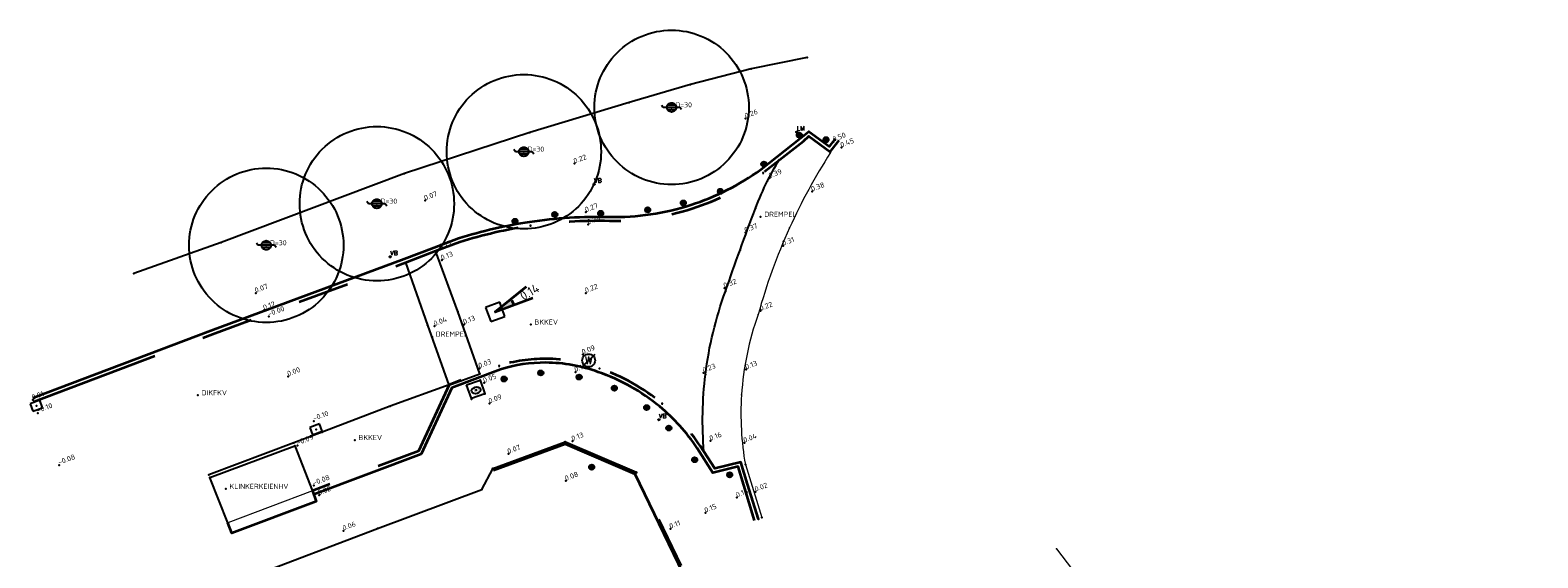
# Model space of a CAD drawing. Header units: metres. Extents: x 132506 to 133531, y 502698 to 503189.
# Tile 2 of 7: x 132506 to 132564, y 502739 to 502759. Entities that reach past the tile are written whole.
import ezdxf
from ezdxf.enums import TextEntityAlignment as Align

# ---------------------------------------------------------------- set-up
doc = ezdxf.new("R2010")
doc.units = ezdxf.units.M
doc.linetypes.add('VH-OPSLUITBAND_60X200', pattern=[12, 6, -2, 2, -2])
doc.linetypes.add('VH-TROTTOIRBAND_130-150', pattern=[15, 5, -2, 2, -2, 2, -2])
for name, color, linetype in [('B-ALG-HOOGTES', 11, 'Continuous'), ('B-ALG-PUNTEN', 11, 'Continuous'), ('B-ALG-T18-TEXT', 7, 'Continuous'), ('B-CUL-OBJ-BOOM', 95, 'Continuous'), ('B-CUL-OBJ-BOOM-T', 7, 'Continuous'), ('B-OVK-WAT-AFS', 253, 'Continuous'), ('B-OVL-LM-ALGEMEE', 71, 'Continuous'), ('B-RIO-PUT-INSPEC', 95, 'Continuous'), ('B-RIO-PUT-STRAAT', 95, 'Continuous'), ('B-SYM-VERKEERSBO', 71, 'Continuous'), ('B-WAT-DMW-HOUT', 7, 'Continuous'), ('B-WEG-ALG-LIJN', 13, 'Continuous'), ('B-WEG-OPS-ACHTER', 7, 'Continuous'), ('DIVERSEN', 7, 'Continuous'), ('POINTS', 1, 'Continuous')]:
    doc.layers.add(name, color=color, linetype=linetype)
for name, color, linetype, lineweight in [('B-WE-KL-WATER_BRANDLEIDING_BRANDHYDRANT-S', 150, 'Continuous', 25), ('B-WE-RI-PUTDEKSELHOOGTE-S', 130, 'Continuous', 25), ('B-WE-VH-GOOT_TEGEL-G', 170, 'Continuous', 18), ('B-WE-VH-KANTOPSLUITING_ACHTERKANTBAND-G', 50, 'Continuous', 35), ('B-WE-VH-KANTOPSLUITING_INRITBAND-G', 210, 'Continuous', 18), ('B-WE-VH-KANTOPSLUITING_OPSLUITBAND_60X200-G', 150, 'VH-OPSLUITBAND_60X200', 35), ('B-WE-VH-KANTOPSLUITING_TROTTOIRBAND_130 150-G', 210, 'VH-TROTTOIRBAND_130-150', 35), ('B-WE-VH-VERHARDING_ASFALT-G', 252, 'Continuous', 18), ('B-WE-VH-VERHARDING_ASFALT_ROOD-G', 10, 'Continuous', 18), ('N-RI-PUTDEKSELHOOGTE-S', 7, 'Continuous', 35), ('N-WE-OG-ZONE_BELEMMERING_OBJECT-G', 7, 'Continuous', 25)]:
    doc.layers.add(name, color=color, linetype=linetype, lineweight=lineweight)
doc.styles.add('NLCS-ISO', font='NLCS-ISO.ttf')
doc.styles.add('NLCS-ISO-M200-T25', font='NLCS-ISO.ttf', dxfattribs={"height": 0.5})
doc.styles.add('ROMANS', font='ROMANS')

msp = doc.modelspace()

# ---------------------------------------------------------------- hatches: boundary and pattern name
at = {"layer": 'N-RI-PUTDEKSELHOOGTE-S'}
msp.add_hatch(color=256, dxfattribs=at).paths.add_polyline_path([(132524.638, 502748.652), (132524.51, 502748.875), (132523.906, 502748.378)])

# ---------------------------------------------------------------- linework, layer by layer
at = {"layer": 'B-ALG-HOOGTES', "linetype": 'Continuous'}
for p in [(132533.636, 502755.898), (132537.056, 502754.989), (132537.358, 502754.764), (132526.988, 502754.139), (132534.567, 502753.57), (132536.22, 502753.053), (132521.179, 502752.706), (132527.43, 502752.249), (132527.517, 502751.771), (132533.627, 502751.458), (132521.76, 502750.81), (132535.098, 502750.947), (132521.829, 502750.383), (132532.815, 502749.303), (132514.598, 502749.113), (132527.429, 502749.113), (132514.926, 502748.448), (132515.107, 502748.196), (132534.22, 502748.416), (132521.549, 502747.824), (132522.694, 502747.894), (132527.307, 502746.726), (132515.862, 502745.875), (132523.288, 502746.186), (132527.019, 502746.043), (132532.003, 502746.014), (132533.661, 502746.14), (132523.477, 502745.617), (132505.936, 502744.957), (132523.685, 502744.82), (132506.131, 502744.445), (132516.86, 502744.137), (132516.226, 502743.194), (132524.417, 502742.859), (132526.908, 502743.357), (132532.271, 502743.368), (132533.587, 502743.293), (132506.957, 502742.429), (132526.65, 502741.809), (132516.851, 502741.63), (132517.057, 502741.255), (132533.298, 502741.169), (132534.026, 502741.389), (132532.075, 502740.575), (132530.712, 502739.95), (132518.012, 502739.876)]:
    msp.add_point(p, dxfattribs=at)
at = {"layer": 'B-ALG-PUNTEN', "linetype": 'Continuous'}
for p in [(132536.024, 502758.261), (132533.852, 502757.821), (132531.492, 502757.216), (132529.105, 502756.52), (132525.244, 502755.347), (132535.621, 502755.365), (132535.724, 502755.243), (132536.098, 502755.201), (132535.881, 502755.019), (132536.758, 502755.071), (132536.928, 502754.602), (132537.244, 502755.015), (132534.346, 502754.12), (132534.94, 502754.282), (132520.384, 502753.759), (132534.312, 502753.788), (132534.491, 502753.47), (132532.656, 502753.062), (132528.002, 502752.208), (132529.831, 502752.342), (132531.215, 502752.612), (132531.556, 502752.395), (132534.018, 502752.397), (132524.671, 502751.9), (132525.272, 502751.733), (132526.219, 502752.161), (132528.342, 502751.92), (132513.252, 502751.081), (132522.53, 502751.1), (132521.581, 502750.747), (132533.418, 502750.782), (132509.863, 502749.865), (132520.417, 502750.297), (132532.852, 502749.172), (132522.451, 502748.389), (132512.911, 502747.51), (132521.271, 502747.87), (132525.872, 502746.557), (132527.536, 502746.493), (132523.302, 502745.97), (132524.06, 502746.289), (132524.25, 502745.773), (132525.676, 502746.008), (132527.166, 502745.846), (132527.96, 502746.18), (132532.075, 502745.952), (132522.096, 502745.536), (132522.113, 502745.545), (132523.162, 502745.332), (132528.534, 502745.418), (132505.992, 502744.902), (132519.823, 502744.71), (132529.789, 502744.661), (132530.395, 502744.817), (132517.183, 502743.703), (132530.652, 502743.865), (132516.079, 502743.288), (132516.115, 502743.179), (132520.92, 502742.974), (132531.875, 502743.169), (132532.017, 502742.951), (132527.654, 502742.348), (132531.655, 502742.634), (132532.433, 502742.297), (132533.446, 502742.546), (132533.626, 502742.444), (132512.773, 502742.042), (132512.817, 502741.945), (132533.019, 502742.049), (132533.715, 502741.69), (132516.798, 502741.416), (132523.39, 502741.475), (132513.51, 502740.181), (132519.334, 502739.957), (132534.13, 502740.32), (132534.261, 502740.389)]:
    msp.add_point(p, dxfattribs=at)
at = {"layer": 'B-ALG-T18-TEXT', "linetype": 'Continuous'}
for p in [(132534.219, 502752.072), (132525.288, 502747.884), (132521.452, 502747.416), (132512.351, 502745.139), (132518.45, 502743.398), (132513.437, 502741.5)]:
    msp.add_point(p, dxfattribs=at)
at = {"layer": 'B-CUL-OBJ-BOOM', "linetype": 'Continuous'}
for p, q in [((132530.436, 502756.326), (132530.375, 502756.415)), ((132531.082, 502756.326), (132530.436, 502756.326)), ((132530.915, 502756.416), (132530.603, 502756.416)), ((132531.143, 502756.237), (132531.082, 502756.326)), ((132530.915, 502756.236), (132530.603, 502756.236)), ((132524.695, 502754.602), (132524.634, 502754.691)), ((132525.341, 502754.602), (132524.695, 502754.602)), ((132525.174, 502754.692), (132524.862, 502754.692)), ((132525.402, 502754.513), (132525.341, 502754.602)), ((132525.174, 502754.512), (132524.862, 502754.512)), ((132518.982, 502752.581), (132518.921, 502752.67)), ((132519.628, 502752.581), (132518.982, 502752.581)), ((132519.461, 502752.671), (132519.149, 502752.671)), ((132519.461, 502752.491), (132519.149, 502752.491)), ((132519.689, 502752.492), (132519.628, 502752.581)), ((132514.684, 502750.967), (132514.623, 502751.056)), ((132515.163, 502751.057), (132514.851, 502751.057)), ((132515.33, 502750.967), (132514.684, 502750.967)), ((132515.163, 502750.877), (132514.851, 502750.877)), ((132515.391, 502750.878), (132515.33, 502750.967))]:
    msp.add_line(p, q, dxfattribs=at)
at = {"layer": 'B-CUL-OBJ-BOOM', "linetype": 'Continuous', "flags": 128}
for points in [[(132530.759, 502759.326), (132530.759, 502759.326), (132530.759, 502759.326, -0.414214), (132533.759, 502756.326), (132533.759, 502756.326, -0.414214), (132530.759, 502753.326), (132530.759, 502753.326, -0.414214), (132527.759, 502756.326), (132527.759, 502756.326, -0.414214), (132530.759, 502759.326), (132530.759, 502759.326)], [(132525.018, 502757.602), (132525.018, 502757.602), (132525.018, 502757.602, -0.414214), (132528.018, 502754.602), (132528.018, 502754.602, -0.414214), (132525.018, 502751.602), (132525.018, 502751.602, -0.414214), (132522.018, 502754.602), (132522.018, 502754.602, -0.414214), (132525.018, 502757.602), (132525.018, 502757.602)], [(132530.759, 502756.506), (132530.759, 502756.506), (132530.759, 502756.506, -0.414214), (132530.939, 502756.326), (132530.939, 502756.326, -0.414214), (132530.759, 502756.146), (132530.759, 502756.146, -0.414214), (132530.579, 502756.326), (132530.579, 502756.326, -0.414214), (132530.759, 502756.506), (132530.759, 502756.506)], [(132530.759, 502756.506), (132530.759, 502756.506), (132530.759, 502756.506, -0.414214), (132530.939, 502756.326), (132530.939, 502756.326, -0.414214), (132530.759, 502756.146), (132530.759, 502756.146, -0.414214), (132530.579, 502756.326), (132530.579, 502756.326, -0.414214), (132530.759, 502756.506), (132530.759, 502756.506)], [(132519.305, 502755.581), (132519.305, 502755.581), (132519.305, 502755.581, -0.414214), (132522.305, 502752.581), (132522.305, 502752.581, -0.414214), (132519.305, 502749.581), (132519.305, 502749.581, -0.414214), (132516.305, 502752.581), (132516.305, 502752.581, -0.414214), (132519.305, 502755.581), (132519.305, 502755.581)], [(132525.018, 502754.782), (132525.018, 502754.782), (132525.018, 502754.782, -0.414214), (132525.198, 502754.602), (132525.198, 502754.602, -0.414214), (132525.018, 502754.422), (132525.018, 502754.422, -0.414214), (132524.838, 502754.602), (132524.838, 502754.602, -0.414214), (132525.018, 502754.782), (132525.018, 502754.782)], [(132525.018, 502754.782), (132525.018, 502754.782), (132525.018, 502754.782, -0.414214), (132525.198, 502754.602), (132525.198, 502754.602, -0.414214), (132525.018, 502754.422), (132525.018, 502754.422, -0.414214), (132524.838, 502754.602), (132524.838, 502754.602, -0.414214), (132525.018, 502754.782), (132525.018, 502754.782)], [(132515.007, 502753.967), (132515.007, 502753.967), (132515.007, 502753.967, -0.414214), (132518.007, 502750.967), (132518.007, 502750.967, -0.414214), (132515.007, 502747.967), (132515.007, 502747.967, -0.414214), (132512.007, 502750.967), (132512.007, 502750.967, -0.414214), (132515.007, 502753.967), (132515.007, 502753.967)], [(132519.305, 502752.761), (132519.305, 502752.761), (132519.305, 502752.761, -0.414214), (132519.485, 502752.581), (132519.485, 502752.581, -0.414214), (132519.305, 502752.401), (132519.305, 502752.401, -0.414214), (132519.125, 502752.581), (132519.125, 502752.581, -0.414214), (132519.305, 502752.761), (132519.305, 502752.761)], [(132519.305, 502752.761), (132519.305, 502752.761), (132519.305, 502752.761, -0.414214), (132519.485, 502752.581), (132519.485, 502752.581, -0.414214), (132519.305, 502752.401), (132519.305, 502752.401, -0.414214), (132519.125, 502752.581), (132519.125, 502752.581, -0.414214), (132519.305, 502752.761), (132519.305, 502752.761)], [(132515.007, 502751.147), (132515.007, 502751.147), (132515.007, 502751.147, -0.414214), (132515.187, 502750.967), (132515.187, 502750.967, -0.414214), (132515.007, 502750.787), (132515.007, 502750.787, -0.414214), (132514.827, 502750.967), (132514.827, 502750.967, -0.414214), (132515.007, 502751.147), (132515.007, 502751.147)], [(132515.007, 502751.147), (132515.007, 502751.147), (132515.007, 502751.147, -0.414214), (132515.187, 502750.967), (132515.187, 502750.967, -0.414214), (132515.007, 502750.787), (132515.007, 502750.787, -0.414214), (132514.827, 502750.967), (132514.827, 502750.967, -0.414214), (132515.007, 502751.147), (132515.007, 502751.147)]]:
    msp.add_lwpolyline(points, format="xyb", close=True, dxfattribs=at)
at = {"layer": 'B-OVK-WAT-AFS', "linetype": 'Continuous'}
msp.add_line((132527.286, 502746.243), (132527.786, 502746.743), dxfattribs=at)
at = {"layer": 'B-OVK-WAT-AFS', "linetype": 'Continuous', "flags": 128}
msp.add_lwpolyline([(132527.536, 502746.743), (132527.536, 502746.743), (132527.536, 502746.743, -0.414214), (132527.786, 502746.493), (132527.786, 502746.493, -0.414214), (132527.536, 502746.243), (132527.536, 502746.243, -0.414214), (132527.286, 502746.493), (132527.286, 502746.493, -0.414214), (132527.536, 502746.743), (132527.536, 502746.743)], format="xyb", close=True, dxfattribs=at)
at = {"layer": 'B-OVL-LM-ALGEMEE', "linetype": 'Continuous', "flags": 128}
msp.add_lwpolyline([(132535.621, 502755.39), (132535.621, 502755.39), (132535.621, 502755.39, -0.414214), (132535.646, 502755.365), (132535.646, 502755.365, -0.414214), (132535.621, 502755.34), (132535.621, 502755.34, -0.414214), (132535.596, 502755.365), (132535.596, 502755.365, -0.414214), (132535.621, 502755.39), (132535.621, 502755.39)], format="xyb", close=True, dxfattribs=at)
at = {"layer": 'B-RIO-PUT-INSPEC', "linetype": 'Continuous'}
for p, q in [((132524.079, 502748.754), (132523.53, 502748.551)), ((132524.282, 502748.205), (132524.079, 502748.754)), ((132523.53, 502748.551), (132523.733, 502748.002)), ((132523.733, 502748.002), (132524.282, 502748.205)), ((132523.891, 502748.372), (132523.891, 502748.372)), ((132523.891, 502748.372), (132523.891, 502748.372)), ((132523.891, 502748.372), (132523.891, 502748.372)), ((132523.891, 502748.372), (132523.891, 502748.372)), ((132523.9, 502748.393), (132523.9, 502748.393)), ((132523.912, 502748.363), (132523.912, 502748.363)), ((132523.921, 502748.384), (132523.921, 502748.384))]:
    msp.add_line(p, q, dxfattribs=at)
for start_param, end_param in [(-0.431936, 1.13886), (1.13886, 2.709656), (4.280453, 5.851249), (2.709656, 4.280453)]:
    msp.add_ellipse((132523.906, 502748.378), major_axis=(-0.0115, 0.0115), ratio=1, start_param=start_param, end_param=end_param, dxfattribs=at)
msp.add_point((132523.906, 502748.378), dxfattribs=at)
at = {"layer": 'B-RIO-PUT-STRAAT', "linetype": 'Continuous'}
for p, q in [((132506.205, 502744.948), (132505.831, 502744.807)), ((132505.831, 502744.807), (132505.941, 502744.516)), ((132505.941, 502744.516), (132506.315, 502744.657)), ((132506.315, 502744.657), (132506.205, 502744.948)), ((132517.072, 502744.03), (132516.698, 502743.889)), ((132517.182, 502743.739), (132517.072, 502744.03)), ((132516.698, 502743.889), (132516.808, 502743.598)), ((132516.808, 502743.598), (132517.182, 502743.739))]:
    msp.add_line(p, q, dxfattribs=at)
for p in [(132506.073, 502744.732), (132516.94, 502743.814)]:
    msp.add_point(p, dxfattribs=at)
at = {"layer": 'B-SYM-VERKEERSBO', "linetype": 'Continuous', "flags": 128}
for points in [[(132527.747, 502753.362), (132527.747, 502753.362), (132527.747, 502753.362, -0.414214), (132527.772, 502753.337), (132527.772, 502753.337, -0.414214), (132527.747, 502753.312), (132527.747, 502753.312, -0.414214), (132527.722, 502753.337), (132527.722, 502753.337, -0.414214), (132527.747, 502753.362), (132527.747, 502753.362)], [(132519.822, 502750.546), (132519.822, 502750.546), (132519.822, 502750.546, -0.414214), (132519.847, 502750.521), (132519.847, 502750.521, -0.414214), (132519.822, 502750.496), (132519.822, 502750.496, -0.414214), (132519.797, 502750.521), (132519.797, 502750.521, -0.414214), (132519.822, 502750.546), (132519.822, 502750.546)], [(132530.266, 502744.214), (132530.266, 502744.214), (132530.266, 502744.214, -0.414214), (132530.291, 502744.189), (132530.291, 502744.189, -0.414214), (132530.266, 502744.164), (132530.266, 502744.164, -0.414214), (132530.241, 502744.189), (132530.241, 502744.189, -0.414214), (132530.266, 502744.214), (132530.266, 502744.214)]]:
    msp.add_lwpolyline(points, format="xyb", close=True, dxfattribs=at)
at = {"layer": 'B-WAT-DMW-HOUT', "linetype": 'Continuous', "flags": 128}
msp.add_lwpolyline([(132536.024, 502758.261), (132533.852, 502757.821), (132531.492, 502757.216), (132529.105, 502756.52), (132525.244, 502755.347), (132520.384, 502753.759), (132513.252, 502751.081), (132509.863, 502749.865)], dxfattribs=at)
at = {"layer": 'B-WE-KL-WATER_BRANDLEIDING_BRANDHYDRANT-S'}
msp.add_ellipse((132523.162, 502745.332), major_axis=(0.172, 0.06), ratio=0.685994, start_param=3.141593, end_param=9.424778, dxfattribs=at)
at = {"layer": 'B-WE-VH-GOOT_TEGEL-G', "flags": 128}
msp.add_lwpolyline([(132533.626, 502742.444), (132534.261, 502740.389)], dxfattribs=at)
at = {"layer": 'B-WE-VH-KANTOPSLUITING_ACHTERKANTBAND-G', "flags": 128}
for points in [[(132505.939, 502745.042), (132512.858, 502747.65), (132520.364, 502750.437), (132521.528, 502750.887), (132522.481, 502751.242, -0.039736), (132525.25, 502751.881, -0.043377), (132528.345, 502752.07, 0.082544), (132531.51, 502752.538, 0.078341), (132534.222, 502753.908), (132535.786, 502755.136), (132536.091, 502755.391), (132536.898, 502754.809), (132537.125, 502755.106)], [(132533.986, 502740.277), (132533.572, 502741.646), (132533.345, 502742.367), (132532.365, 502742.126), (132531.749, 502743.087, 0.072739), (132530.299, 502744.702, 0.092048), (132527.91, 502746.039, 0.087697), (132525.871, 502746.407, 0.075275), (132524.109, 502746.147), (132522.223, 502745.427), (132521.03, 502742.855), (132516.851, 502741.282)]]:
    msp.add_lwpolyline(points, format="xyb", dxfattribs=at)
for points in [[(132523.834, 502742.225), (132526.617, 502743.258), (132529.332, 502742.088), (132531.768, 502737.051)], [(132516.798, 502741.422), (132516.95, 502741.012), (132513.669, 502739.787), (132513.51, 502740.181)]]:
    msp.add_lwpolyline(points, dxfattribs=at)
at = {"layer": 'B-WE-VH-KANTOPSLUITING_INRITBAND-G', "flags": 128}
msp.add_lwpolyline([(132516.798, 502741.422), (132513.51, 502740.181)], dxfattribs=at)
at = {"layer": 'B-WE-VH-KANTOPSLUITING_OPSLUITBAND_60X200-G', "flags": 128}
msp.add_lwpolyline([(132523.813, 502742.281), (132526.619, 502743.323), (132529.376, 502742.134), (132531.822, 502737.077)], dxfattribs=at)
at = {"layer": 'B-WE-VH-KANTOPSLUITING_OPSLUITBAND_60X200-G'}
for p in [(132526.619, 502743.323), (132523.813, 502742.281), (132529.376, 502742.134)]:
    msp.add_point(p, dxfattribs=at)
at = {"layer": 'B-WE-VH-KANTOPSLUITING_TROTTOIRBAND_130 150-G', "flags": 128}
for points in [[(132505.992, 502744.902), (132512.911, 502747.51), (132520.417, 502750.297), (132521.581, 502750.747), (132522.53, 502751.1), (132522.53, 502751.1, -0.039684), (132525.272, 502751.733), (132525.272, 502751.733, -0.043385), (132528.342, 502751.92), (132528.342, 502751.92), (132528.342, 502751.92, 0.082559), (132531.556, 502752.395), (132531.556, 502752.395, 0.078419), (132534.312, 502753.788), (132534.312, 502753.788), (132535.881, 502755.019), (132536.098, 502755.201), (132536.928, 502754.602), (132537.244, 502755.015)], [(132534.13, 502740.32), (132533.715, 502741.69), (132533.446, 502742.546), (132532.433, 502742.297), (132531.875, 502743.169), (132531.875, 502743.169, 0.072782), (132530.395, 502744.817), (132530.395, 502744.817, 0.091981), (132527.96, 502746.18), (132527.96, 502746.18), (132527.96, 502746.18, 0.087613), (132525.872, 502746.557), (132525.872, 502746.557, 0.075488), (132524.06, 502746.289), (132524.06, 502746.289), (132522.113, 502745.545), (132520.92, 502742.974), (132516.798, 502741.422)]]:
    msp.add_lwpolyline(points, format="xyb", dxfattribs=at)
at = {"layer": 'B-WE-VH-VERHARDING_ASFALT-G', "flags": 128}
msp.add_lwpolyline([(132545.723, 502739.176), (132548.738, 502735.216), (132551.55, 502731.433), (132555.752, 502725.625), (132559.667, 502720.353), (132561.66, 502717.521), (132564.424, 502712.55)], dxfattribs=at)
at = {"layer": 'B-WE-VH-VERHARDING_ASFALT-G'}
msp.add_point((132545.723, 502739.176), dxfattribs=at)
at = {"layer": 'B-WE-VH-VERHARDING_ASFALT_ROOD-G', "flags": 128}
msp.add_lwpolyline([(132536.936, 502754.569), (132536.936, 502754.569, 0.036401), (132535.343, 502751.643), (132535.343, 502751.643, 0.039148), (132534.123, 502748.275), (132534.123, 502748.275), (132534.123, 502748.275, 0.070307), (132533.476, 502745.151), (132533.476, 502745.151, 0.059666), (132533.626, 502742.444), (132533.626, 502742.444)], format="xyb", dxfattribs=at)
at = {"layer": 'B-WE-VH-VERHARDING_ASFALT_ROOD-G'}
for p in [(132536.936, 502754.569), (132535.343, 502751.643), (132534.123, 502748.275), (132533.476, 502745.151)]:
    msp.add_point(p, dxfattribs=at)
at = {"layer": 'B-WEG-ALG-LIJN', "linetype": 'Continuous', "flags": 128}
msp.add_lwpolyline([(132532.017, 502742.951), (132532.017, 502742.951, -0.051722), (132532.075, 502745.952), (132532.075, 502745.952, -0.057112), (132532.852, 502749.172), (132532.852, 502749.172), (132532.852, 502749.172, -0.004393), (132533.418, 502750.782), (132533.418, 502750.782, -0.004435), (132534.018, 502752.397), (132534.018, 502752.397), (132534.018, 502752.397, -0.025105), (132534.491, 502753.47), (132534.491, 502753.47, -0.019861), (132534.94, 502754.282), (132534.94, 502754.282)], format="xyb", dxfattribs=at)
msp.add_lwpolyline([(132520.417, 502750.297), (132521.271, 502747.87), (132522.096, 502745.536), (132523.302, 502745.97), (132522.451, 502748.389), (132521.581, 502750.747), (132520.417, 502750.297)], close=True, dxfattribs=at)
for points in [[(132522.113, 502745.545), (132519.823, 502744.71), (132517.183, 502743.703), (132516.079, 502743.288), (132512.773, 502742.042)], [(132513.51, 502740.181), (132512.817, 502741.945), (132516.115, 502743.179), (132516.798, 502741.416)], [(132514.293, 502738.048), (132519.334, 502739.957), (132523.39, 502741.475), (132523.813, 502742.281)]]:
    msp.add_lwpolyline(points, dxfattribs=at)
at = {"layer": 'B-WEG-OPS-ACHTER', "linetype": 'Continuous'}
for p in [(132516.798, 502741.422), (132516.95, 502741.012), (132513.669, 502739.787)]:
    msp.add_point(p, dxfattribs=at)
at = {"layer": 'DIVERSEN', "linetype": 'Continuous'}
for p, q in [((132522.793, 502745.543), (132523.32, 502745.726)), ((132522.977, 502745.012), (132522.793, 502745.543)), ((132523.504, 502745.195), (132522.977, 502745.012)), ((132523.32, 502745.726), (132523.504, 502745.195))]:
    msp.add_line(p, q, dxfattribs=at)
for p in [(132523.32, 502745.726), (132523.504, 502745.195), (132522.984, 502744.992)]:
    msp.add_point(p, dxfattribs=at)
at = {"layer": 'N-RI-PUTDEKSELHOOGTE-S'}
for p, q in [((132523.906, 502748.378), (132525.114, 502749.372)), ((132523.906, 502748.378), (132525.371, 502748.927)), ((132523.906, 502748.378), (132524.51, 502748.875)), ((132524.536, 502748.831), (132524.613, 502748.697))]:
    msp.add_line(p, q, dxfattribs=at)
at = {"layer": 'N-WE-OG-ZONE_BELEMMERING_OBJECT-G'}
for p, q in [((132535.624, 502755.243), (132535.824, 502755.243)), ((132535.795, 502755.314), (132535.653, 502755.172)), ((132535.653, 502755.314), (132535.795, 502755.172)), ((132535.724, 502755.343), (132535.724, 502755.143)), ((132536.829, 502755.142), (132536.687, 502755)), ((132536.687, 502755.142), (132536.829, 502755)), ((132536.758, 502755.171), (132536.758, 502754.971)), ((132536.658, 502755.071), (132536.858, 502755.071)), ((132534.246, 502754.12), (132534.446, 502754.12)), ((132534.417, 502754.191), (132534.275, 502754.049)), ((132534.275, 502754.191), (132534.417, 502754.049)), ((132534.346, 502754.22), (132534.346, 502754.02)), ((132532.556, 502753.062), (132532.756, 502753.062)), ((132532.727, 502753.133), (132532.585, 502752.991)), ((132532.585, 502753.133), (132532.727, 502752.991)), ((132532.656, 502753.162), (132532.656, 502752.962)), ((132526.29, 502752.232), (132526.148, 502752.09)), ((132526.148, 502752.232), (132526.29, 502752.09)), ((132526.219, 502752.261), (132526.219, 502752.061)), ((132527.902, 502752.208), (132528.102, 502752.208)), ((132528.073, 502752.279), (132527.931, 502752.137)), ((132527.931, 502752.279), (132528.073, 502752.137)), ((132528.002, 502752.308), (132528.002, 502752.108)), ((132529.731, 502752.342), (132529.931, 502752.342)), ((132529.902, 502752.413), (132529.76, 502752.271)), ((132529.76, 502752.413), (132529.902, 502752.271)), ((132529.831, 502752.442), (132529.831, 502752.242)), ((132531.115, 502752.612), (132531.315, 502752.612)), ((132531.286, 502752.683), (132531.144, 502752.541)), ((132531.144, 502752.683), (132531.286, 502752.541)), ((132531.215, 502752.712), (132531.215, 502752.512)), ((132524.571, 502751.9), (132524.771, 502751.9)), ((132524.742, 502751.971), (132524.6, 502751.829)), ((132524.6, 502751.971), (132524.742, 502751.829)), ((132524.671, 502752), (132524.671, 502751.8)), ((132526.119, 502752.161), (132526.319, 502752.161)), ((132524.15, 502745.773), (132524.35, 502745.773)), ((132524.321, 502745.844), (132524.179, 502745.702)), ((132524.179, 502745.844), (132524.321, 502745.702)), ((132524.25, 502745.873), (132524.25, 502745.673)), ((132525.576, 502746.008), (132525.776, 502746.008)), ((132525.747, 502746.079), (132525.605, 502745.937)), ((132525.605, 502746.079), (132525.747, 502745.937)), ((132525.676, 502746.108), (132525.676, 502745.908)), ((132527.066, 502745.846), (132527.266, 502745.846)), ((132527.237, 502745.917), (132527.095, 502745.775)), ((132527.095, 502745.917), (132527.237, 502745.775)), ((132527.166, 502745.946), (132527.166, 502745.746)), ((132528.434, 502745.418), (132528.634, 502745.418)), ((132528.605, 502745.489), (132528.463, 502745.347)), ((132528.463, 502745.489), (132528.605, 502745.347)), ((132528.534, 502745.518), (132528.534, 502745.318)), ((132529.689, 502744.661), (132529.889, 502744.661)), ((132529.86, 502744.732), (132529.718, 502744.59)), ((132529.718, 502744.732), (132529.86, 502744.59)), ((132529.789, 502744.761), (132529.789, 502744.561)), ((132530.552, 502743.865), (132530.752, 502743.865)), ((132530.723, 502743.936), (132530.581, 502743.794)), ((132530.581, 502743.936), (132530.723, 502743.794)), ((132530.652, 502743.965), (132530.652, 502743.765)), ((132527.554, 502742.348), (132527.754, 502742.348)), ((132527.725, 502742.419), (132527.583, 502742.277)), ((132527.583, 502742.419), (132527.725, 502742.277)), ((132527.654, 502742.448), (132527.654, 502742.248)), ((132531.555, 502742.634), (132531.755, 502742.634)), ((132531.726, 502742.705), (132531.584, 502742.563)), ((132531.584, 502742.705), (132531.726, 502742.563)), ((132531.655, 502742.734), (132531.655, 502742.534)), ((132532.919, 502742.049), (132533.119, 502742.049)), ((132533.09, 502742.12), (132532.948, 502741.978)), ((132532.948, 502742.12), (132533.09, 502741.978)), ((132533.019, 502742.149), (132533.019, 502741.949))]:
    msp.add_line(p, q, dxfattribs=at)
at = {"layer": 'N-WE-OG-ZONE_BELEMMERING_OBJECT-G', "flags": 128}
for points in [[(132535.724, 502755.343), (132535.724, 502755.343), (132535.724, 502755.343, -0.414214), (132535.824, 502755.243), (132535.824, 502755.243, -0.414214), (132535.724, 502755.143), (132535.724, 502755.143, -0.414214), (132535.624, 502755.243), (132535.624, 502755.243, -0.414214), (132535.724, 502755.343), (132535.724, 502755.343)], [(132536.758, 502755.171), (132536.758, 502755.171), (132536.758, 502755.171, -0.414214), (132536.858, 502755.071), (132536.858, 502755.071, -0.414214), (132536.758, 502754.971), (132536.758, 502754.971, -0.414214), (132536.658, 502755.071), (132536.658, 502755.071, -0.414214), (132536.758, 502755.171), (132536.758, 502755.171)], [(132534.346, 502754.22), (132534.346, 502754.22), (132534.346, 502754.22, -0.414214), (132534.446, 502754.12), (132534.446, 502754.12, -0.414214), (132534.346, 502754.02), (132534.346, 502754.02, -0.414214), (132534.246, 502754.12), (132534.246, 502754.12, -0.414214), (132534.346, 502754.22), (132534.346, 502754.22)], [(132532.656, 502753.162), (132532.656, 502753.162), (132532.656, 502753.162, -0.414214), (132532.756, 502753.062), (132532.756, 502753.062, -0.414214), (132532.656, 502752.962), (132532.656, 502752.962, -0.414214), (132532.556, 502753.062), (132532.556, 502753.062, -0.414214), (132532.656, 502753.162), (132532.656, 502753.162)], [(132526.219, 502752.261), (132526.219, 502752.261), (132526.219, 502752.261, -0.414214), (132526.319, 502752.161), (132526.319, 502752.161, -0.414214), (132526.219, 502752.061), (132526.219, 502752.061, -0.414214), (132526.119, 502752.161), (132526.119, 502752.161, -0.414214), (132526.219, 502752.261), (132526.219, 502752.261)], [(132528.002, 502752.308), (132528.002, 502752.308), (132528.002, 502752.308, -0.414214), (132528.102, 502752.208), (132528.102, 502752.208, -0.414214), (132528.002, 502752.108), (132528.002, 502752.108, -0.414214), (132527.902, 502752.208), (132527.902, 502752.208, -0.414214), (132528.002, 502752.308), (132528.002, 502752.308)], [(132529.831, 502752.442), (132529.831, 502752.442), (132529.831, 502752.442, -0.414214), (132529.931, 502752.342), (132529.931, 502752.342, -0.414214), (132529.831, 502752.242), (132529.831, 502752.242, -0.414214), (132529.731, 502752.342), (132529.731, 502752.342, -0.414214), (132529.831, 502752.442), (132529.831, 502752.442)], [(132531.215, 502752.712), (132531.215, 502752.712), (132531.215, 502752.712, -0.414214), (132531.315, 502752.612), (132531.315, 502752.612, -0.414214), (132531.215, 502752.512), (132531.215, 502752.512, -0.414214), (132531.115, 502752.612), (132531.115, 502752.612, -0.414214), (132531.215, 502752.712), (132531.215, 502752.712)], [(132524.671, 502752), (132524.671, 502752), (132524.671, 502752, -0.414214), (132524.771, 502751.9), (132524.771, 502751.9, -0.414214), (132524.671, 502751.8), (132524.671, 502751.8, -0.414214), (132524.571, 502751.9), (132524.571, 502751.9, -0.414214), (132524.671, 502752), (132524.671, 502752)], [(132524.25, 502745.873), (132524.25, 502745.873), (132524.25, 502745.873, -0.414214), (132524.35, 502745.773), (132524.35, 502745.773, -0.414214), (132524.25, 502745.673), (132524.25, 502745.673, -0.414214), (132524.15, 502745.773), (132524.15, 502745.773, -0.414214), (132524.25, 502745.873), (132524.25, 502745.873)], [(132525.676, 502746.108), (132525.676, 502746.108), (132525.676, 502746.108, -0.414214), (132525.776, 502746.008), (132525.776, 502746.008, -0.414214), (132525.676, 502745.908), (132525.676, 502745.908, -0.414214), (132525.576, 502746.008), (132525.576, 502746.008, -0.414214), (132525.676, 502746.108), (132525.676, 502746.108)], [(132527.166, 502745.946), (132527.166, 502745.946), (132527.166, 502745.946, -0.414214), (132527.266, 502745.846), (132527.266, 502745.846, -0.414214), (132527.166, 502745.746), (132527.166, 502745.746, -0.414214), (132527.066, 502745.846), (132527.066, 502745.846, -0.414214), (132527.166, 502745.946), (132527.166, 502745.946)], [(132528.534, 502745.518), (132528.534, 502745.518), (132528.534, 502745.518, -0.414214), (132528.634, 502745.418), (132528.634, 502745.418, -0.414214), (132528.534, 502745.318), (132528.534, 502745.318, -0.414214), (132528.434, 502745.418), (132528.434, 502745.418, -0.414214), (132528.534, 502745.518), (132528.534, 502745.518)], [(132529.789, 502744.761), (132529.789, 502744.761), (132529.789, 502744.761, -0.414214), (132529.889, 502744.661), (132529.889, 502744.661, -0.414214), (132529.789, 502744.561), (132529.789, 502744.561, -0.414214), (132529.689, 502744.661), (132529.689, 502744.661, -0.414214), (132529.789, 502744.761), (132529.789, 502744.761)], [(132530.652, 502743.965), (132530.652, 502743.965), (132530.652, 502743.965, -0.414214), (132530.752, 502743.865), (132530.752, 502743.865, -0.414214), (132530.652, 502743.765), (132530.652, 502743.765, -0.414214), (132530.552, 502743.865), (132530.552, 502743.865, -0.414214), (132530.652, 502743.965), (132530.652, 502743.965)], [(132527.654, 502742.448), (132527.654, 502742.448), (132527.654, 502742.448, -0.414214), (132527.754, 502742.348), (132527.754, 502742.348, -0.414214), (132527.654, 502742.248), (132527.654, 502742.248, -0.414214), (132527.554, 502742.348), (132527.554, 502742.348, -0.414214), (132527.654, 502742.448), (132527.654, 502742.448)], [(132531.655, 502742.734), (132531.655, 502742.734), (132531.655, 502742.734, -0.414214), (132531.755, 502742.634), (132531.755, 502742.634, -0.414214), (132531.655, 502742.534), (132531.655, 502742.534, -0.414214), (132531.555, 502742.634), (132531.555, 502742.634, -0.414214), (132531.655, 502742.734), (132531.655, 502742.734)], [(132533.019, 502742.149), (132533.019, 502742.149), (132533.019, 502742.149, -0.414214), (132533.119, 502742.049), (132533.119, 502742.049, -0.414214), (132533.019, 502741.949), (132533.019, 502741.949, -0.414214), (132532.919, 502742.049), (132532.919, 502742.049, -0.414214), (132533.019, 502742.149), (132533.019, 502742.149)]]:
    msp.add_lwpolyline(points, format="xyb", close=True, dxfattribs=at)
at = {"layer": 'POINTS', "linetype": 'Continuous'}
for p in [(132530.759, 502756.326), (132525.018, 502754.602), (132527.747, 502753.337), (132519.305, 502752.581), (132515.007, 502750.967), (132519.822, 502750.521), (132530.266, 502744.189)]:
    msp.add_point(p, dxfattribs=at)

# ---------------------------------------------------------------- texts
at = {"layer": 'B-ALG-HOOGTES', "linetype": 'Continuous', "style": 'NLCS-ISO'}
for s, p in [('0.26', (132533.636, 502755.898)), ('0.50', (132537.056, 502754.989)), ('0.45', (132537.358, 502754.764)), ('0.22', (132526.988, 502754.139)), ('0.39', (132534.567, 502753.57)), ('0.38', (132536.22, 502753.053)), ('0.07', (132521.179, 502752.706)), ('0.27', (132527.43, 502752.249)), ('0.29', (132527.517, 502751.771)), ('0.37', (132533.627, 502751.458)), ('0.15', (132521.76, 502750.81)), ('0.31', (132535.098, 502750.947)), ('0.13', (132521.829, 502750.383)), ('0.07', (132514.598, 502749.113)), ('0.22', (132527.429, 502749.113)), ('0.32', (132532.815, 502749.303)), ('0.12', (132514.926, 502748.448)), ('0.22', (132534.22, 502748.416)), ('-0.00', (132515.107, 502748.196)), ('0.04', (132521.549, 502747.824)), ('0.13', (132522.694, 502747.894)), ('0.09', (132527.307, 502746.726)), ('0.03', (132523.288, 502746.186)), ('0.12', (132527.019, 502746.043)), ('0.23', (132532.003, 502746.014)), ('0.13', (132533.661, 502746.14)), ('0.00', (132515.862, 502745.875)), ('0.05', (132523.477, 502745.617)), ('0.01', (132505.936, 502744.957)), ('0.09', (132523.685, 502744.82)), ('-0.10', (132506.131, 502744.445)), ('-0.10', (132516.86, 502744.137)), ('-0.09', (132516.226, 502743.194)), ('0.13', (132526.908, 502743.357)), ('0.16', (132532.271, 502743.368)), ('0.04', (132533.587, 502743.293)), ('-0.08', (132506.957, 502742.429)), ('0.07', (132524.417, 502742.859)), ('-0.08', (132516.851, 502741.63)), ('0.08', (132526.65, 502741.809)), ('0.02', (132534.026, 502741.389)), ('0.02', (132517.057, 502741.255)), ('0.16', (132533.298, 502741.169)), ('0.15', (132532.075, 502740.575)), ('0.06', (132518.012, 502739.876)), ('0.11', (132530.712, 502739.95))]:
    msp.add_text(s, height=0.2, rotation=20.65309, dxfattribs=at).set_placement(p)
at = {"layer": 'B-ALG-T18-TEXT', "linetype": 'Continuous', "style": 'NLCS-ISO-M200-T25'}
for s, p in [(' DREMPEL', (132534.219, 502752.072)), (' DREMPEL', (132521.452, 502747.416)), (' BKKEV', (132525.288, 502747.884)), (' DIKFKV', (132512.351, 502745.139)), (' BKKEV', (132518.45, 502743.398)), (' KLINKERKEIENHV', (132513.437, 502741.5))]:
    msp.add_text(s, height=0.2, dxfattribs=at).set_placement(p)
at = {"layer": 'B-CUL-OBJ-BOOM-T', "linetype": 'Continuous', "style": 'NLCS-ISO-M200-T25'}
for p in [(132530.759, 502756.326), (132525.018, 502754.602), (132519.305, 502752.581), (132515.007, 502750.967)]:
    msp.add_text(' D=30', height=0.2, dxfattribs=at).set_placement(p)
at = {"layer": 'B-OVK-WAT-AFS', "linetype": 'Continuous', "style": 'ROMANS'}
msp.add_text('W', height=0.3, dxfattribs=at).set_placement((132527.536, 502746.495), align=Align.MIDDLE_CENTER)
at = {"layer": 'B-OVL-LM-ALGEMEE', "linetype": 'Continuous', "style": 'ROMANS'}
msp.add_text('LM', height=0.175, dxfattribs=at).set_placement((132535.621, 502755.423))
at = {"layer": 'B-SYM-VERKEERSBO', "linetype": 'Continuous', "style": 'ROMANS'}
for p in [(132527.747, 502753.395), (132519.822, 502750.579), (132530.266, 502744.247)]:
    msp.add_text('VB', height=0.175, dxfattribs=at).set_placement(p)
at = {"layer": 'B-WE-KL-WATER_BRANDLEIDING_BRANDHYDRANT-S', "style": 'NLCS-ISO', "oblique": 360}
msp.add_text('BR', height=0.1, rotation=19.11202, dxfattribs=at).set_placement((132523.104, 502745.271))
at = {"layer": 'B-WE-RI-PUTDEKSELHOOGTE-S', "style": 'NLCS-ISO'}
msp.add_text('0.14', height=0.36, rotation=30, dxfattribs=at).set_placement((132524.909, 502748.964), align=Align.MIDDLE_LEFT)

doc.saveas('drawing.dxf')
